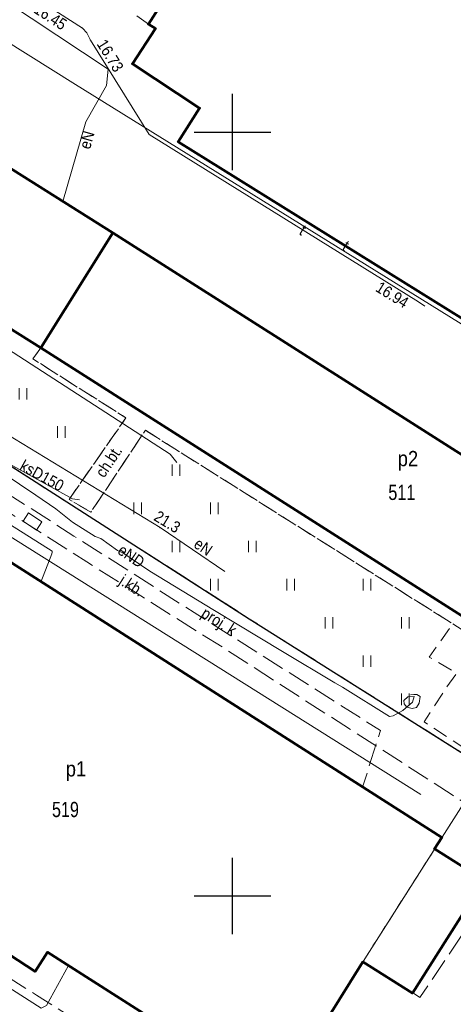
# Model space of a CAD drawing. Header units: metres. Extents: x 6530877 to 6534102, y 6042175 to 6045327.
# Tile 67 of 76: x 6533136 to 6533164, y 6044043 to 6044107. Entities that reach past the tile are written whole.
import ezdxf
from ezdxf.enums import TextEntityAlignment as Align

# ---------------------------------------------------------------- set-up
doc = ezdxf.new("R2010")
doc.units = ezdxf.units.M
doc.header["$MEASUREMENT"] = 0
for name, pattern in [('1.0_0.5', [1.5, 1, -0.5]), ('1.5_0.5', [2, 1.5, -0.5]), ('219-500', [0]), ('egug-500', [1, 0.5, -0.5])]:
    doc.linetypes.add(name, pattern=pattern)
doc.layers.get('0').update_dxf_attribs({"color": 2, "linetype": 'CONTINUOUS', "lineweight": 5})
for name, color, linetype in [('218-kontur użytku gruntowego', 7, 'CONTINUOUS'), ('219-działka ewidencyjna', 7, 'CONTINUOUS'), ('312-budynek ewidencyjny', 7, 'CONTINUOUS'), ('312-oznaczenie budynku ewidencyjnego', 7, 'CONTINUOUS'), ('312-oznaczenie budynku ewidencyjnego-Atr117', 7, 'CONTINUOUS'), ('chodnik', 7, 'CONTINUOUS'), ('chodnik-Atr17', 7, 'CONTINUOUS'), ('jezdnia', 7, 'CONTINUOUS'), ('jezdnia-Atr17', 7, 'CONTINUOUS'), ('komora podziemna', 7, 'CONTINUOUS'), ('krawężnik', 7, 'CONTINUOUS'), ('przewód ciepłowniczy', 7, 'CONTINUOUS'), ('przewód elektroenergetyczny podziemny', 7, 'CONTINUOUS'), ('przewód elektroenergetyczny podziemny-Atr1', 7, 'CONTINUOUS'), ('przewód kanalizacyjny', 7, 'CONTINUOUS'), ('przewód kanalizacyjny - ob. projektowany', 7, 'CONTINUOUS'), ('przewód kanalizacyjny - ob. projektowany-Atr1', 7, 'CONTINUOUS'), ('przewód kanalizacyjny-Atr1', 7, 'CONTINUOUS'), ('przewód telekomunikacyjny podziemny', 7, 'CONTINUOUS'), ('przewód telekomunikacyjny podziemny-Atr1', 7, 'CONTINUOUS'), ('Punkt budynku', 7, 'CONTINUOUS'), ('rzędna', 7, 'CONTINUOUS'), ('rzędna-Atr2', 7, 'CONTINUOUS'), ('taras', 7, 'CONTINUOUS'), ('trawnik', 7, 'CONTINUOUS'), ('Wstawianie ramki sekcyjnej z opisem', 7, 'CONTINUOUS')]:
    doc.layers.add(name, color=color, linetype=linetype)
doc.styles.get("Standard").update_dxf_attribs({"font": 'Working1250', "width": 0.75})

# ---------------------------------------------------------------- blocks, each defined once
blk = doc.blocks.new('PUNKTBUD')
at = {"color": 0}
blk.add_circle((0, 0), 0.045, dxfattribs=at)
blk = doc.blocks.new('TU04')
at = {"color": 0, "linetype": 'Continuous', "lineweight": 13}
for p, q in [((0, 0), (0, 0.75)), ((0.5, 0), (0.5, 0.75))]:
    blk.add_line(p, q, dxfattribs=at)
blk = doc.blocks.new('PW01')
at = {"linetype": 'Continuous', "lineweight": 13}
h = blk.add_hatch(color=0, dxfattribs=at)
edge = h.paths.add_edge_path()
edge.add_arc((0, 0), 0.045, 0, 360)
blk = doc.blocks.new('RAMKA500K')
at = {"color": 0}
for p, q in [((350, 97.5), (350, 102.5)), ((347.5, 100), (352.5, 100)), ((350, 47.5), (350, 52.5)), ((347.5, 50), (352.5, 50))]:
    blk.add_line(p, q, dxfattribs=at)

msp = doc.modelspace()

# ---------------------------------------------------------------- linework, layer by layer
at = {"layer": '218-kontur użytku gruntowego', "color": 3, "linetype": 'egug-500', "lineweight": 18, "flags": 128}
msp.add_lwpolyline([(6533137.74, 6044012.96), (6533198.31, 6044108.33)], dxfattribs=at)
at = {"layer": '219-działka ewidencyjna', "color": 3, "linetype": '219-500', "lineweight": 18, "flags": 128}
msp.add_lwpolyline([(6533137.74, 6044012.96), (6533198.31, 6044108.33)], dxfattribs=at)
at = {"layer": '312-budynek ewidencyjny', "color": 7, "linetype": 'Continuous', "lineweight": 50, "flags": 128}
for points in [[(6533144.5, 6044107.07), (6533164.12, 6044138)], [(6533143.45, 6044104.47), (6533144.96, 6044106.78)], [(6533144.96, 6044106.78), (6533144.5, 6044107.07)], [(6533147.84, 6044101.57), (6533143.45, 6044104.47)], [(6533146.45, 6044099.36), (6533147.84, 6044101.57)], [(6533133.02, 6044099.16), (6533142.16, 6044093.41)], [(6533170.96, 6044084.1), (6533146.45, 6044099.36)], [(6533142.16, 6044093.41), (6533137.47, 6044085.89)], [(6533137.47, 6044085.89), (6533142.16, 6044093.41)], [(6533142.16, 6044093.41), (6533174.98, 6044072.52)], [(6533137.47, 6044085.89), (6533128.21, 6044091.68)], [(6533175.14, 6044061.87), (6533137.47, 6044085.89)], [(6533124.17, 6044079.08), (6533163.68, 6044053.82)], [(6533163.68, 6044053.82), (6533163.21, 6044053.08)], [(6533163.21, 6044053.08), (6533166.45, 6044051.03)], [(6533166.45, 6044051.03), (6533161.76, 6044043.63)], [(6533137.08, 6044045.06), (6533135.38, 6044046.16)], [(6533137.89, 6044046.32), (6533137.08, 6044045.06)], [(6533152.95, 6044036.71), (6533137.89, 6044046.32)], [(6533158.52, 6044045.68), (6533152.95, 6044036.71)], [(6533161.76, 6044043.63), (6533158.52, 6044045.68)]]:
    msp.add_lwpolyline(points, dxfattribs=at)
at = {"layer": 'chodnik', "color": 7, "linetype": '1.0_0.5', "lineweight": 18, "flags": 128}
msp.add_lwpolyline([(6533137.47, 6044085.89), (6533136.93, 6044085.16), (6533143.03, 6044081.3), (6533139.31, 6044075.96), (6533140.73, 6044075.12), (6533144.3, 6044080.48), (6533175.5, 6044060.82), (6533180.6, 6044068.88)], dxfattribs=at)
at = {"layer": 'jezdnia', "color": 7, "linetype": '1.5_0.5', "lineweight": 18, "flags": 128}
msp.add_lwpolyline([(6533133.91, 6044079.15), (6533151.09, 6044068.15), (6533152.03, 6044067.55), (6533166.53, 6044058.4), (6533166.55, 6044057.91), (6533171.72, 6044054.47), (6533173.78, 6044053.1)], dxfattribs=at)
at = {"layer": 'komora podziemna', "color": 30, "linetype": 'Continuous', "lineweight": 18, "flags": 128}
msp.add_lwpolyline([(6533136.65, 6044075.08), (6533137.52, 6044074.48), (6533137.17, 6044073.95), (6533136.3, 6044074.54)], close=True, dxfattribs=at)
at = {"layer": 'krawężnik', "color": 7, "linetype": 'Continuous', "lineweight": 25, "flags": 128}
msp.add_lwpolyline([(6533133.91, 6044079.15), (6533151.09, 6044068.15), (6533152.03, 6044067.55), (6533166.53, 6044058.4), (6533166.55, 6044057.91), (6533171.72, 6044054.47), (6533173.78, 6044053.1)], dxfattribs=at)
at = {"layer": 'przewód ciepłowniczy', "color": 212, "linetype": 'Continuous', "lineweight": 18, "flags": 128}
msp.add_lwpolyline([(6533139.28, 6044045.44), (6533137.83, 6044042.82), (6533137.49, 6044042.65), (6533114.34, 6044057.46), (6533110.34, 6044065.81), (6533103.52, 6044073.43)], dxfattribs=at)
at = {"layer": 'przewód elektroenergetyczny podziemny', "color": 1, "linetype": 'Continuous', "lineweight": 18, "flags": 128}
for points in [[(6533045.46, 6044149.63), (6533048.43, 6044147.37), (6533050.43, 6044144.44), (6533051.46, 6044143.34), (6533055.09, 6044140.58), (6533056.97, 6044139.41), (6533059.42, 6044138.89), (6533060.63, 6044138.13), (6533062.27, 6044136.86), (6533063.72, 6044136.84), (6533066.29, 6044136.5), (6533067.61, 6044136.76), (6533081.58, 6044128.08), (6533082.84, 6044130.29), (6533087.88, 6044137.84), (6533095.39, 6044133.28), (6533107.7, 6044125.56), (6533115.47, 6044121.3), (6533123.43, 6044116.26), (6533130.16, 6044111.88), (6533141.87, 6044104.13), (6533141.76, 6044103.06), (6533140.4, 6044100.67), (6533138.9, 6044095.46)], [(6533129.44, 6044081.55), (6533133.97, 6044078.36), (6533137.13, 6044076.23)], [(6533134.21, 6044080.84), (6533145.26, 6044074.11), (6533149.49, 6044071.23)], [(6533137.13, 6044076.23), (6533138.45, 6044075.33), (6533139.54, 6044074.46), (6533141.02, 6044073.52), (6533141.38, 6044073.4), (6533142.47, 6044072.62), (6533142.83, 6044072.47), (6533144.59, 6044071.26), (6533148.81, 6044068.69), (6533153.27, 6044066), (6533156.69, 6044063.95), (6533157.2, 6044063.66), (6533160.26, 6044061.74), (6533160.51, 6044061.8), (6533161.14, 6044062.13), (6533161.76, 6044062.68), (6533161.88, 6044063.06), (6533161.46, 6044063.03), (6533161.21, 6044062.8), (6533161.22, 6044062.57), (6533161.39, 6044062.36), (6533161.75, 6044062.26), (6533162.04, 6044062.33), (6533162.21, 6044062.63), (6533162.28, 6044063.05), (6533162.05, 6044063.19), (6533161.86, 6044063.19), (6533161.65, 6044063.16)], [(6533134.63, 6044074.82), (6533138.2, 6044072.57), (6533138.21, 6044072.5), (6533138.18, 6044072.4), (6533137.46, 6044070.55)]]:
    msp.add_lwpolyline(points, dxfattribs=at)
at = {"layer": 'przewód kanalizacyjny', "color": 34, "linetype": 'Continuous', "lineweight": 18, "flags": 128}
for points in [[(6533139.99, 6044075.93), (6533139.53, 6044076), (6533123.02, 6044085.11)], [(6533162.31, 6044056.65), (6533123.46, 6044081.05), (6533123.05, 6044081.25)]]:
    msp.add_lwpolyline(points, dxfattribs=at)
at = {"layer": 'przewód kanalizacyjny - ob. projektowany', "color": 34, "linetype": '1.5_0.5', "lineweight": 18, "flags": 128}
for points in [[(6533109.55, 6044083.89), (6533115.21, 6044084.65), (6533122.47, 6044084.52), (6533139.63, 6044073.56), (6533147.5, 6044068.55), (6533159.67, 6044060.83), (6533158.51, 6044057.13)], [(6533161.78, 6044043.68), (6533162.25, 6044043.35), (6533165.02, 6044047.47), (6533168.78, 6044053.69), (6533164.36, 6044056.62), (6533149.36, 6044066.27), (6533140.46, 6044071.87), (6533123.09, 6044082.95), (6533113.29, 6044083.09), (6533109.93, 6044083.65)], [(6533111.68, 6044059.91), (6533124.69, 6044051.5), (6533132.09, 6044046.74), (6533137.17, 6044043.51), (6533147.31, 6044037.09), (6533152.53, 6044036.94)]]:
    msp.add_lwpolyline(points, dxfattribs=at)
at = {"layer": 'przewód telekomunikacyjny podziemny', "color": 30, "linetype": 'Continuous', "lineweight": 18, "flags": 128}
for points in [[(6533104.05, 6044114.36), (6533104.39, 6044114.61), (6533110.87, 6044119.06), (6533118.56, 6044122.86), (6533118.99, 6044123.08), (6533119.5, 6044122.73), (6533127.24, 6044116.52), (6533136.02, 6044109.48), (6533140.18, 6044106.81), (6533140.48, 6044106.51), (6533140.7, 6044106.03), (6533144.54, 6044099.85), (6533162.17, 6044088.89), (6533162.57, 6044088.6)], [(6533239.05, 6044114.87), (6533228.49, 6044100.33), (6533218.95, 6044095.38), (6533190.05, 6044108.96), (6533181.97, 6044097.88), (6533171.56, 6044083.35), (6533139.72, 6044103.12), (6533114.76, 6044118.78), (6533104.46, 6044113.91), (6533103.15, 6044114.78)], [(6533146.36, 6044078.37), (6533145.92, 6044078.92), (6533121.96, 6044094.43), (6533121.8, 6044094.95)]]:
    msp.add_lwpolyline(points, dxfattribs=at)
at = {"layer": 'taras', "color": 0, "lineweight": 18}
for p, q in [((6533161.98, 6044134.62), (6533144.5, 6044107.07)), ((6533144.5, 6044107.07), (6533143.74, 6044107.62))]:
    msp.add_line(p, q, dxfattribs=at)
at = {"layer": 'trawnik', "color": 7, "linetype": '1.0_0.5', "lineweight": 18, "flags": 128}
msp.add_lwpolyline([(6533128.33, 6044091.61), (6533127.81, 6044090.75), (6533126.95, 6044089.52), (6533127.04, 6044087.67), (6533127.1, 6044086.55), (6533127.38, 6044085.35), (6533127.75, 6044084.37), (6533128.26, 6044083.48), (6533128.93, 6044082.61), (6533129.64, 6044081.92), (6533130.47, 6044081.35), (6533133.91, 6044079.15), (6533151.09, 6044068.15), (6533152.03, 6044067.55), (6533166.53, 6044058.4), (6533166.91, 6044058.52), (6533162.53, 6044061.4), (6533163.99, 6044063.64), (6533164.67, 6044064.59), (6533162.86, 6044065.64), (6533164.41, 6044067.81), (6533144.3, 6044080.48), (6533140.73, 6044075.12), (6533139.31, 6044075.96), (6533143.03, 6044081.3), (6533136.93, 6044085.16), (6533137.47, 6044085.89)], close=True, dxfattribs=at)
at = {"layer": 'Wstawianie ramki sekcyjnej z opisem', "color": 7, "linetype": 'Continuous', "lineweight": 13, "flags": 128}
for points in [[(6533150, 6044097.5), (6533150, 6044102.5)], [(6533147.5, 6044100), (6533152.5, 6044100)], [(6533150, 6044047.5), (6533150, 6044052.5)], [(6533147.5, 6044050), (6533152.5, 6044050)]]:
    msp.add_lwpolyline(points, dxfattribs=at)

# ---------------------------------------------------------------- block references
at = {"layer": 'Punkt budynku', "color": 5, "linetype": 'Continuous', "lineweight": 18}
for p in [(6533144.5, 6044107.07), (6533144.96, 6044106.78), (6533143.45, 6044104.47), (6533147.84, 6044101.57), (6533146.45, 6044099.36), (6533142.16, 6044093.41), (6533137.47, 6044085.89), (6533163.68, 6044053.82), (6533163.21, 6044053.08), (6533137.89, 6044046.32), (6533158.52, 6044045.68), (6533137.08, 6044045.06), (6533161.76, 6044043.63)]:
    msp.add_blockref('PUNKTBUD', p, dxfattribs=at)
at = {"layer": 'rzędna', "color": 30, "linetype": 'Continuous', "lineweight": 18}
for p in [(6533140.18, 6044106.81), (6533140.7, 6044106.03), (6533162.17, 6044088.89)]:
    msp.add_blockref('PW01', p, dxfattribs=at)
at = {"layer": 'rzędna', "color": 1, "linetype": 'Continuous', "lineweight": 18, "rotation": 328.646}
msp.add_blockref('PW01', (6533145.26, 6044074.11), dxfattribs=at)
at = {"layer": 'trawnik', "color": 7, "linetype": 'Continuous', "lineweight": 18}
for p in [(6533136.049, 6044082.499), (6533138.549, 6044079.999), (6533146.049, 6044077.499), (6533143.549, 6044074.999), (6533148.549, 6044074.999), (6533146.049, 6044072.499), (6533151.049, 6044072.499), (6533148.549, 6044069.999), (6533153.549, 6044069.999), (6533158.549, 6044069.999), (6533156.049, 6044067.499), (6533161.049, 6044067.499), (6533158.549, 6044064.999), (6533161.049, 6044062.499)]:
    msp.add_blockref('TU04', p, dxfattribs=at)
at = {"layer": 'Wstawianie ramki sekcyjnej z opisem', "color": 7, "linetype": 'Continuous', "lineweight": 13}
msp.add_blockref('RAMKA500K', (6532800, 6044000), dxfattribs=at)

# ---------------------------------------------------------------- texts
at = {"layer": '312-oznaczenie budynku ewidencyjnego', "color": 7, "linetype": 'Continuous', "lineweight": 18, "width": 0.79}
for s, p in [('511', (6533160.19, 6044076.92)), ('519', (6533138.19, 6044056.16))]:
    msp.add_text(s, height=1, dxfattribs=at).set_placement(p, align=Align.TOP_LEFT)
at = {"layer": '312-oznaczenie budynku ewidencyjnego-Atr117', "color": 7, "width": 0.9}
for s, p in [('p2', (6533161.47, 6044078.13)), ('p1', (6533139.76, 6044057.82))]:
    msp.add_text(s, height=1, dxfattribs=at).set_placement(p, align=Align.CENTER)
at = {"layer": 'chodnik-Atr17', "color": 7, "width": 0.9}
msp.add_text('ch.bt.', height=0.75, rotation=56.334, dxfattribs=at).set_placement((6533141.6, 6044077.32))
at = {"layer": 'jezdnia-Atr17', "color": 7, "width": 0.9}
msp.add_text('j.kb.', height=0.75, rotation=-32.631, dxfattribs=at).set_placement((6533142.51, 6044070.45))
at = {"layer": 'przewód elektroenergetyczny podziemny-Atr1', "color": 1, "width": 0.9}
for s, rotation, p in [('eN', 73.952, (6533140.67, 6044098.83)), ('eN', 325.741, (6533147.4, 6044072.87)), ('eND', 325.906, (6533142.42, 6044072.45))]:
    msp.add_text(s, height=0.75, rotation=rotation, dxfattribs=at).set_placement(p)
at = {"layer": 'przewód kanalizacyjny - ob. projektowany-Atr1', "color": 34, "width": 0.9}
msp.add_text('proj. k', height=0.75, rotation=327.611, dxfattribs=at).set_placement((6533147.88, 6044068.31))
at = {"layer": 'przewód kanalizacyjny-Atr1', "color": 34, "width": 0.9}
msp.add_text('ksD150', height=0.75, rotation=-28.889, dxfattribs=at).set_placement((6533136.02, 6044077.93))
at = {"layer": 'przewód telekomunikacyjny podziemny-Atr1', "color": 30, "width": 0.9}
msp.add_text('t', height=0.75, rotation=328.132, dxfattribs=at).set_placement((6533154.49, 6044093.66), align=Align.MIDDLE_LEFT)
msp.add_text('t', height=0.75, rotation=-31.837, dxfattribs=at).set_placement((6533157.11, 6044092.32))
at = {"layer": 'rzędna-Atr2', "color": 30, "width": 0.9}
for s, rotation, p in [('16.45', 327.306, (6533136.94, 6044107.86)), ('16.73', 301.855, (6533141.09, 6044105.77)), ('16.94', 328.132, (6533159.29, 6044089.63))]:
    msp.add_text(s, height=0.75, rotation=rotation, dxfattribs=at).set_placement(p)
at = {"layer": 'rzędna-Atr2', "color": 1, "width": 0.9}
msp.add_text('21.3', height=0.75, rotation=328.646, dxfattribs=at).set_placement((6533144.79, 6044074.63))

doc.saveas('drawing.dxf')
